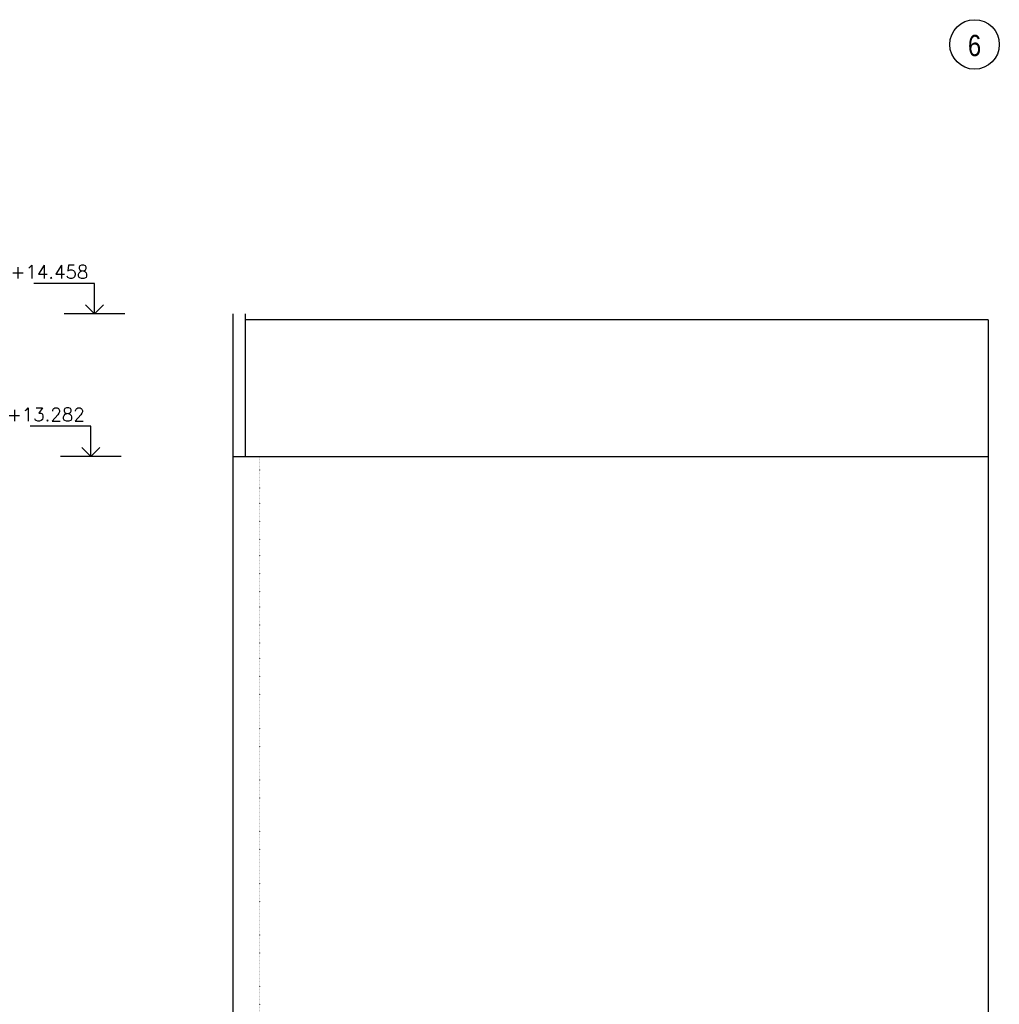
# Model space of a CAD drawing. Header units: millimetres. Extents: x 6435372 to 6591231, y 1734588 to 1852854.
# Tile 5 of 12: x 6539460 to 6547527, y 1750406 to 1758519. Entities that reach past the tile are written whole.
import ezdxf
from ezdxf.enums import TextEntityAlignment as Align

# ---------------------------------------------------------------- set-up
doc = ezdxf.new("R2010")
doc.units = ezdxf.units.MM
doc.linetypes.add('DOT', pattern=[6.35, 0, -6.35])
doc.styles.add('ARIAL', font='arial.ttf')
doc.styles.get("Standard").update_dxf_attribs({"font": 'romans.shx'})

# ---------------------------------------------------------------- blocks, each defined once
blk = doc.blocks.new('*U1169')
at = {"color": 0, "linetype": 'ByBlock', "lineweight": -2}
blk.add_lwpolyline([(-1.5, 1.5), (0, 0), (1.5, 1.5), (0, 0), (0, 5), (10, 5)], dxfattribs=at)
blk = doc.blocks.new('*U1174')
at = {"color": 0, "linetype": 'ByBlock', "lineweight": -2}
blk.add_lwpolyline([(-1.5, 1.5), (0, 0), (1.5, 1.5), (0, 0), (0, 5), (10, 5)], dxfattribs=at)

msp = doc.modelspace()

# ---------------------------------------------------------------- linework, layer by layer
at = {"color": 8}
for p, q in [((6540325.3, 1756095.8), (6539825.3, 1756095.8)), ((6541216.7, 1742137.9), (6541216.7, 1756095.8)), ((6541316.7, 1756095.8), (6541316.7, 1754920.3)), ((6547436.7, 1756045.8), (6541316.7, 1756045.8)), ((6540295.4, 1754920.3), (6539795.4, 1754920.3)), ((6541216.7, 1754920.3), (6547436.7, 1754920.3))]:
    msp.add_line(p, q, dxfattribs=at)
at = {"color": 8, "ltscale": 400}
msp.add_line((6547436.7, 1756045.8), (6547436.7, 1749464.6), dxfattribs=at)
at = {"color": 8, "linetype": 'DOT'}
msp.add_line((6541436.7, 1741637.9), (6541436.7, 1754920.3), dxfattribs=at)
at = {"color": 8}
msp.add_circle((6547323.2, 1758315.2), 203.9, dxfattribs=at)

# ---------------------------------------------------------------- block references
ref = msp.add_blockref('*U1169', (6540075.3, 1756095.8), dxfattribs=dict(at, xscale=-50, yscale=50, zscale=50))
ref.add_attrib('Výška', '+14.458', dxfattribs={"color": 0, "linetype": 'ByBlock', "lineweight": -2, "height": 110}).set_placement((6540025.3, 1756385.8), align=Align.RIGHT)
ref = msp.add_blockref('*U1174', (6540045.4, 1754920.3), dxfattribs=dict(at, xscale=-50, yscale=50, zscale=50))
ref.add_attrib('Výška', '+13.282', dxfattribs={"color": 0, "linetype": 'ByBlock', "lineweight": -2, "height": 110}).set_placement((6539995.4, 1755210.3), align=Align.RIGHT)

# ---------------------------------------------------------------- texts
at = {"color": 8, "style": 'ARIAL', "width": 0.8}
msp.add_text('6', height=175, dxfattribs=at).set_placement((6547323.2, 1758306.7), align=Align.MIDDLE)

doc.saveas('drawing.dxf')
